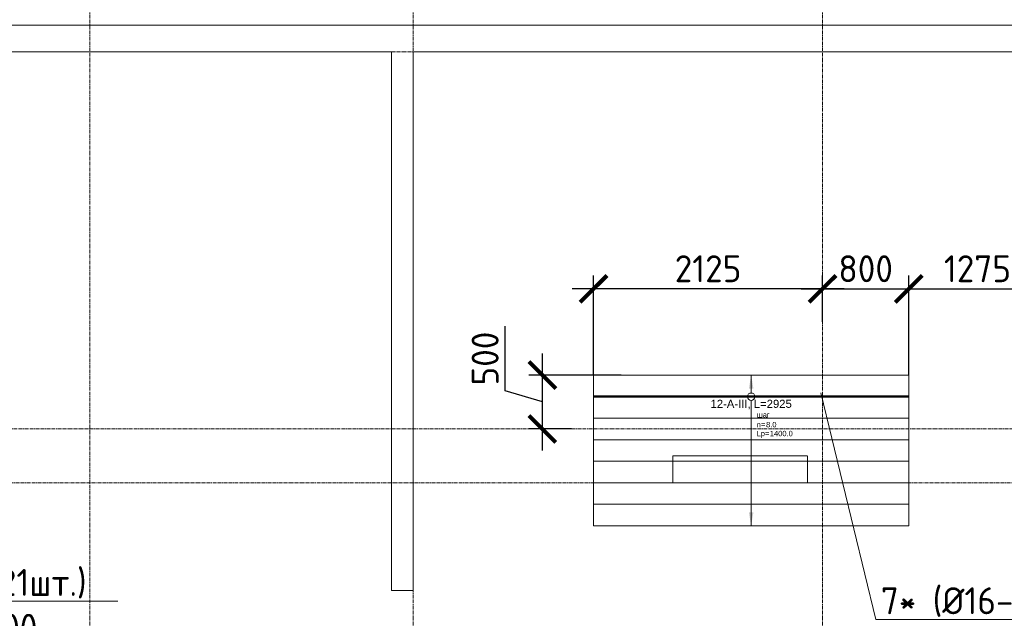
# Model space of a CAD drawing. Header units: millimetres. Extents: x -56135 to 1694203, y -446411 to -23139.
# Tile 106 of 256: x 606919 to 616056, y -111558 to -105999. Entities that reach past the tile are written whole.
import ezdxf
from ezdxf import colors
from ezdxf.entities.mleader import LeaderData, LeaderLine
from ezdxf.enums import TextEntityAlignment as Align
from ezdxf.math import Vec2, Vec3

# ---------------------------------------------------------------- set-up
doc = ezdxf.new("R2010")
doc.units = ezdxf.units.MM
doc.set_wipeout_variables(frame=1)
for name, pattern in [('01 Штриховая _4 мм_', [6, 3.5, -2.5]), ('______5', [1100, 800, -100, 100, -100]), ('GOST2.303 4', [7, 5, -2, 0]), ('осевая', [50.8, 31.75, -6.35, 6.35, -6.35])]:
    doc.linetypes.add(name, pattern=pattern)
for name, color, linetype, lineweight in [('АрмСтер', 2, 'Continuous', 50), ('контур распр. стерхней', 2, 'GOST2.303 4', 20), ('Оси', 40, '______5', 18), ('подоснова', 151, 'Continuous', 5), ('РАЗМЕРЫ', 1, 'Continuous', 9), ('СТЕНЫ', 3, 'Continuous', 30)]:
    doc.layers.add(name, color=color, linetype=linetype, lineweight=lineweight)
doc.layers.add('АрмСтер_атрибуты', color=2, linetype='Continuous', lineweight=0, plot=False)
doc.layers.add('АрмСтер_невид', color=8, linetype='Continuous', lineweight=0, plot=False)
doc.styles.add('GOST-2.304_Type-B', font='GOST_Common.ttf')
doc.styles.get("Standard").update_dxf_attribs({"font": 'arial.ttf'})
doc.styles.add('Аннотативный', font='arial.ttf')
doc.dimstyles.new('СПДС', dxfattribs={"dimscale": 100, "dimtxt": 2.5, "dimasz": 2.5, "dimexe": 1.25, "dimexo": 0, "dimtad": 1, "dimdec": 0, "dimtxsty": 'GOST-2.304_Type-B', "dimblk": 'ARCHTICK', "dimcen": 2.5, "dimdle": 2, "dimadec": 0, "dimazin": 2, "dimtfac": 0.75, "dimtdec": 0, "dimtmove": 1, "dimatfit": 3, "dimfxl": 1, "dimtolj": 1, "dimarcsym": 1})

# ---------------------------------------------------------------- blocks, each defined once
blk = doc.blocks.new('оси 2.2-2.3')
at = {"layer": 'Оси', "color": 16, "linetype": 'осевая', "lineweight": 0, "transparency": 33554687}
for p, q in [((508254.9, -104267.9), (508254.9, -134893.5)), ((511254.9, -104267.9), (511254.9, -134893.5)), ((515054.9, -104267.9), (515054.9, -134893.5)), ((468076.3, -106495.4), (524372.9, -106495.4)), ((468076.3, -109995.4), (524372.9, -109995.4)), ((468653.8, -110495.4), (523696.4, -110495.4))]:
    blk.add_line(p, q, dxfattribs=at)
blk = doc.blocks.new('*U104')
at = {"layer": 'АрмСтер_невид', "ltscale": 100}
for p, q in [((-1462.5, 200), (1462.5, 200)), ((-1462.5, -200), (1462.5, -200)), ((-1462.5, -400), (1462.5, -400)), ((-1462.5, -600), (1462.5, -600)), ((-1462.5, -800), (1462.5, -800)), ((-1462.5, -1000), (1462.5, -1000)), ((-1462.5, -1200), (1462.5, -1200))]:
    blk.add_line(p, q, dxfattribs=at)
at = {"layer": 'РАЗМЕРЫ'}
for p, q in [((112.5, 200), (-112.5, 200)), ((112.5, -1200), (-112.5, -1200))]:
    blk.add_line(p, q, dxfattribs=at)
at = {"layer": 'РАЗМЕРЫ', "ltscale": 15}
blk.add_line((0, -1200), (0, 200), dxfattribs=at)
at = {"layer": 'РАЗМЕРЫ'}
for points in [[(0, 200), (20.9, 74.8), (-20.9, 74.8)], [(0, -1200), (20.9, -1074.8), (-20.9, -1074.8)]]:
    blk.add_solid(points, dxfattribs=at)
at = {"layer": 'АрмСтер_атрибуты', "color": 215, "ltscale": 15, "style": 'Аннотативный'}
for s, p in [('шаг', (51.4, -194.2)), ('n=', (51.4, -285.1)), ('Lр=', (50.2, -367.8))]:
    blk.add_text(s, height=50, dxfattribs=at).set_placement(p)
at = {"layer": 'АрмСтер_атрибуты', "style": 'Аннотативный', "flags": 8}
blk.add_attdef('ПОЗ', (110, 29.6), '', height=75, dxfattribs=at)
at = {"layer": 'АрмСтер_атрибуты', "color": 215, "style": 'Аннотативный'}
for tag, p, flags in [('ШАГ', (190.9, -194.2), 10), ('КОЛ', (138, -285.1), 8), ('ШИРИНА', (172.9, -367.8), 8)]:
    blk.add_attdef(tag, p, '', height=50, dxfattribs=dict(at, flags=flags))
at = {"layer": 'АрмСтер_атрибуты', "flags": 9}
for tag, p in [('МАССА', (-1033.5, -1010.5)), ('ОБОЗНАЧЕНИЕ', (-1033.5, -1124.4))]:
    blk.add_attdef(tag, p, '', height=75, dxfattribs=at)
at = {"linetype": 'Continuous', "lineweight": 0}
blk.add_wipeout([(35, 0), (28.3, 20.6), (10.8, 33.3), (-10.8, 33.3), (-28.3, 20.6), (-35, 0), (-28.3, -20.6), (-10.8, -33.3), (10.8, -33.3), (28.3, -20.6)], dxfattribs=at)
at = {"color": 0, "linetype": 'ByBlock', "lineweight": -2, "ltscale": 100}
blk.add_line((-1462.5, 0), (1462.5, 0), dxfattribs=at)
at = {"layer": 'АрмСтер_невид', "ltscale": 100}
blk.add_line((-1462.5, 0), (1462.5, 0), dxfattribs=at)
at = {"layer": 'РАЗМЕРЫ'}
blk.add_circle((0, 0), 35, dxfattribs=at)
at = {"layer": 'АрмСтер_атрибуты', "style": 'Аннотативный', "flags": 8}
blk.add_attdef('НАИМЕНОВАНИЕ', text='', height=75, dxfattribs=at).set_placement((0, -29.3), align=Align.TOP_CENTER)
blk = doc.blocks.new('_ArchTick')
at = {"color": 0, "linetype": 'ByBlock', "const_width": 0.15}
blk.add_lwpolyline([(-0.5, -0.5), (0.5, 0.5)], dxfattribs=at)
blk = doc.blocks.new('*D1396')
at = {"layer": 'DEFPOINTS', "color": 0, "transparency": 16777216}
for p in [(611769.7, -109299.2), (612499.6, -109299.2), (612040.4, -109799.2)]:
    blk.add_point(p, dxfattribs=at)
at = {"layer": 'РАЗМЕРЫ', "color": 0, "lineweight": -2, "transparency": 16777216}
for p, q in [((611426, -109446), (611426, -108846)), ((611769.7, -109999.2), (611769.7, -109099.2)), ((612499.6, -109299.2), (611644.7, -109299.2)), ((611769.7, -109549.2), (611426, -109446)), ((612040.4, -109799.2), (611644.7, -109799.2))]:
    blk.add_line(p, q, dxfattribs=at)
at = {"layer": 'РАЗМЕРЫ', "color": 0, "lineweight": -2, "transparency": 16777216, "xscale": 250, "yscale": 250, "zscale": 250}
for p, rotation in [((611769.7, -109299.2), 90), ((611769.7, -109799.2), 270)]:
    blk.add_blockref('_ArchTick', p, dxfattribs=dict(at, rotation=rotation))
at = {"layer": 'РАЗМЕРЫ', "color": 0, "transparency": 16777216, "insert": (611238.5, -109146), "char_height": 250, "attachment_point": 5, "rotation": 90, "style": 'GOST-2.304_Type-B'}
blk.add_mtext('\\A1;500', dxfattribs=at)
blk = doc.blocks.new('*D1262')
at = {"layer": 'DEFPOINTS', "color": 0, "transparency": 16777216}
for p in [(612244.7, -108499.2), (614369.7, -108804.7), (612244.7, -109299.2)]:
    blk.add_point(p, dxfattribs=at)
at = {"layer": 'РАЗМЕРЫ', "color": 0, "lineweight": -2, "transparency": 16777216}
for p, q in [((612244.7, -109299.2), (612244.7, -108374.2)), ((614369.7, -108804.7), (614369.7, -108374.2)), ((614569.7, -108499.2), (612044.7, -108499.2))]:
    blk.add_line(p, q, dxfattribs=at)
at = {"layer": 'РАЗМЕРЫ', "color": 0, "lineweight": -2, "transparency": 16777216, "xscale": 250, "yscale": 250, "zscale": 250, "rotation": 180}
blk.add_blockref('_ArchTick', (612244.7, -108499.2), dxfattribs=at)
at = {"layer": 'РАЗМЕРЫ', "color": 0, "lineweight": -2, "transparency": 16777216, "xscale": 250, "yscale": 250, "zscale": 250}
blk.add_blockref('_ArchTick', (614369.7, -108499.2), dxfattribs=at)
at = {"layer": 'РАЗМЕРЫ', "color": 0, "transparency": 16777216, "insert": (613307.2, -108311.7), "char_height": 250, "attachment_point": 5, "style": 'GOST-2.304_Type-B'}
blk.add_mtext('\\A1;2125', dxfattribs=at)
blk = doc.blocks.new('*D1397')
at = {"layer": 'DEFPOINTS', "color": 0, "transparency": 16777216}
for p in [(615169.7, -108499.2), (614369.7, -108804.7), (615169.7, -109299.2)]:
    blk.add_point(p, dxfattribs=at)
at = {"layer": 'РАЗМЕРЫ', "color": 0, "lineweight": -2, "transparency": 16777216}
for p, q in [((614369.7, -108804.7), (614369.7, -108374.2)), ((615169.7, -109299.2), (615169.7, -108374.2)), ((614169.7, -108499.2), (615369.7, -108499.2))]:
    blk.add_line(p, q, dxfattribs=at)
at = {"layer": 'РАЗМЕРЫ', "color": 0, "lineweight": -2, "transparency": 16777216, "xscale": 250, "yscale": 250, "zscale": 250, "rotation": 180}
blk.add_blockref('_ArchTick', (614369.7, -108499.2), dxfattribs=at)
at = {"layer": 'РАЗМЕРЫ', "color": 0, "lineweight": -2, "transparency": 16777216, "xscale": 250, "yscale": 250, "zscale": 250}
blk.add_blockref('_ArchTick', (615169.7, -108499.2), dxfattribs=at)
at = {"layer": 'РАЗМЕРЫ', "color": 0, "transparency": 16777216, "insert": (614769.7, -108311.7), "char_height": 250, "attachment_point": 5, "style": 'GOST-2.304_Type-B'}
blk.add_mtext('\\A1;800', dxfattribs=at)
blk = doc.blocks.new('*D1263')
at = {"layer": 'DEFPOINTS', "color": 0, "transparency": 16777216}
for p in [(616444.7, -108499.2), (615169.7, -109299.2), (616444.7, -109329.5)]:
    blk.add_point(p, dxfattribs=at)
at = {"layer": 'РАЗМЕРЫ', "color": 0, "lineweight": -2, "transparency": 16777216}
for p, q in [((615169.7, -109299.2), (615169.7, -108374.2)), ((616444.7, -109329.5), (616444.7, -108374.2)), ((614969.7, -108499.2), (616644.7, -108499.2))]:
    blk.add_line(p, q, dxfattribs=at)
at = {"layer": 'РАЗМЕРЫ', "color": 0, "lineweight": -2, "transparency": 16777216, "xscale": 250, "yscale": 250, "zscale": 250, "rotation": 180}
blk.add_blockref('_ArchTick', (615169.7, -108499.2), dxfattribs=at)
at = {"layer": 'РАЗМЕРЫ', "color": 0, "lineweight": -2, "transparency": 16777216, "xscale": 250, "yscale": 250, "zscale": 250}
blk.add_blockref('_ArchTick', (616444.7, -108499.2), dxfattribs=at)
at = {"layer": 'РАЗМЕРЫ', "color": 0, "transparency": 16777216, "insert": (615807.2, -108311.7), "char_height": 250, "attachment_point": 5, "style": 'GOST-2.304_Type-B'}
blk.add_mtext('\\A1;1275', dxfattribs=at)
blk = doc.blocks.new('_None')
blk = doc.blocks.new('стены  тп')
at = {"layer": 'СТЕНЫ', "color": 251, "linetype": '01 Штриховая _4 мм_', "lineweight": 0, "true_color": 0x636466}
for p, q in [((589762.3, -316375.7, 3100), (542387.3, -316375.7, 3100)), ((569712.1, -316625.7, 3100), (579312.1, -316625.7, 3100)), ((579312.1, -316625.7, 3100), (579312.1, -317375.7, 3100)), ((579312.5, -316625.7, 3100), (579312.5, -321625.7, 3100)), ((579512.3, -316625.7, 3100), (585085.9, -316625.7, 3100)), ((579512.3, -317375.7, 3100), (579512.3, -316625.7, 3100)), ((579512.3, -321625.7, 3100), (579512.3, -316625.7, 3100)), ((582172.1, -320375.7, 3100), (581922.1, -320375.7, 3100)), ((581922.1, -320375.7, 3100), (581922.1, -320625.7, 3100)), ((582172.3, -320375.7, 3100), (582172.1, -320375.7, 3100)), ((582292.1, -320375.7, 3100), (582172.3, -320375.7, 3100)), ((583172.3, -320375.7, 3100), (582292.1, -320375.7, 3100)), ((583172.3, -320495.7, 3100), (583172.3, -320375.7, 3100)), ((583172.3, -320625.7, 3100), (583172.3, -320495.7, 3100)), ((581922.1, -320625.7, 3100), (582172.3, -320625.7, 3100)), ((582172.3, -320625.7, 3100), (582292.3, -320625.7, 3100)), ((582292.3, -320625.7, 3100), (583172.3, -320625.7, 3100)), ((579312.5, -321625.7, 3100), (579512, -321625.7, 3100))]:
    blk.add_line(p, q, dxfattribs=at)
at = {"layer": 'СТЕНЫ', "color": 251, "linetype": '01 Штриховая _4 мм_', "lineweight": 0, "true_color": 0x636466, "transparency": 33554687}
for p, q in [((579312.3, -320375.7, 3100), (579312.3, -321625.7, 3100)), ((579512.3, -321625.7, 3100), (579512.3, -320375.7, 3100)), ((579312.3, -321625.7, 3100), (579512.3, -321625.7, 3100)), ((579512.3, -321625.7, 3100), (579312.3, -321625.7, 3100))]:
    blk.add_line(p, q, dxfattribs=at)

msp = doc.modelspace()

# ---------------------------------------------------------------- linework, layer by layer
at = {"layer": 'контур распр. стерхней', "linetype": '01 Штриховая _4 мм_'}
msp.add_lwpolyline([(615169.7, -110699.2), (612244.7, -110699.2), (612244.7, -109299.2), (615169.7, -109299.2)], close=True, dxfattribs=at)

# ---------------------------------------------------------------- block references
at = {"layer": 'РАЗМЕРЫ', "color": 1}
msp.add_blockref('оси 2.2-2.3', (99314.8, 196.2), dxfattribs=at)

# ---------------------------------------------------------------- leaders
at = {"layer": 'подоснова', "color": 6, "ltscale": 0.3}
ml = msp.add_multileader_mtext('Standard', dxfattribs=at)
ml.set_content('1* (%%C25-21шт.)\\Pшаг 100', color=6, style='GOST-2.304_Type-B')
ml.set_leader_properties(color=256, linetype='ByLayer', lineweight=15)
ml.set_arrow_properties(name='NONE')
ml.build(insert=Vec2(0, 0))
ml.multileader.update_dxf_attribs({"text_left_attachment_type": 6, "text_right_attachment_type": 6, "dogleg_length": 0.1, "arrow_head_size": 18})
ctx = ml.context
ctx.base_point, ctx.char_height, ctx.arrow_head_size, ctx.landing_gap_size, ctx.plane_origin = Vec3(605446.3, -111399.5), 250, 18, 20, Vec3(596661.2, -110915.4)
ctx.left_attachment, ctx.right_attachment, ctx.text_align_type = 6, 6, 1
notes = []
notes.append((ctx, [(0, (1, 1, 0), (605446.2, -111399.5), (1, 0), 0.1, [(0, [(605118, -113265.9)], 0, [])])]))
ctx.mtext.insert, ctx.mtext.alignment, ctx.mtext.flow_direction = Vec3(606519.7, -111099.5), 2, 5
for ctx, leaders in notes:
    for number, flags, end, landing, length, lines in leaders:
        leader = LeaderData()
        leader.index, (leader.has_last_leader_line, leader.has_dogleg_vector, leader.attachment_direction) = number, flags
        leader.last_leader_point, leader.dogleg_vector, leader.dogleg_length = Vec3(end), Vec3(landing), length
        for number, points, colour, breaks in lines:
            line = LeaderLine()
            line.index, line.vertices, line.color, line.breaks = number, Vec3.list(points), colors.encode_raw_color(colour), breaks
            leader.lines.append(line)
        ctx.leaders.append(leader)

# ---------------------------------------------------------------- next in the draw order: block references
at = {"layer": 'АрмСтер', "ltscale": 15}
ref = msp.add_blockref('*U104', (613707.2, -109499.2), dxfattribs=at)
ref.add_attrib('НАИМЕНОВАНИЕ', '12-A-III, L=2925', dxfattribs={"layer": 'АрмСтер_атрибуты', "height": 75, "style": 'Аннотативный', "flags": 8}).set_placement((613707.2, -109528.5), align=Align.TOP_CENTER)
ref.add_attrib('КОЛ', '8.0', (613845.3, -109784.3), dxfattribs={"layer": 'АрмСтер_атрибуты', "color": 215, "height": 50, "style": 'Аннотативный', "flags": 8})
ref.add_attrib('ШИРИНА', '1400.0', (613880.1, -109867), dxfattribs={"layer": 'АрмСтер_атрибуты', "color": 215, "height": 50, "style": 'Аннотативный', "flags": 8})

# ---------------------------------------------------------------- next in the draw order: block references
at = {"layer": 'РАЗМЕРЫ'}
msp.add_blockref('стены  тп', (31057, 210326.6, -3100), dxfattribs=at)

# ---------------------------------------------------------------- next in the draw order: dimensions: what is measured, and where the dimension line sits
at = {"layer": 'РАЗМЕРЫ', "color": 1}
for base, p1, p2, picture, middle in [((612244.7, -108499.2), (614369.7, -108804.7), (612244.7, -109299.2), '*D1262', (613307.2, -108311.7)), ((615169.7, -108499.2), (614369.7, -108804.7), (615169.7, -109299.2), '*D1397', (614769.7, -108311.7)), ((616444.7, -108499.2), (615169.7, -109299.2), (616444.7, -109329.5), '*D1263', (615807.2, -108311.7))]:
    dim = msp.add_linear_dim(base=base, p1=p1, p2=p2, dimstyle='СПДС', dxfattribs=at)
    dim.commit()
    dim.dimension.update_dxf_attribs({"geometry": picture, "text_midpoint": middle})
dim = msp.add_linear_dim(base=(611769.7, -109299.2), p1=(612040.4, -109799.2), p2=(612499.6, -109299.2), angle=90, dimstyle='СПДС', dxfattribs=at)
dim.commit()
dim.dimension.update_dxf_attribs({"geometry": '*D1396', "text_midpoint": (611238.5, -109383.5)})

# ---------------------------------------------------------------- next in the draw order: leaders
at = {"layer": 'подоснова', "color": 6, "ltscale": 0.3}
ml = msp.add_multileader_mtext('Standard', dxfattribs=at)
ml.set_content('7* (%%C16-15шт.)\\Pшаг 100', color=6, style='GOST-2.304_Type-B')
ml.set_leader_properties(color=256, linetype='ByLayer', lineweight=15)
ml.set_arrow_properties(name='NONE')
ml.build(insert=Vec2(0, 0))
ml.multileader.update_dxf_attribs({"text_left_attachment_type": 6, "text_right_attachment_type": 6, "dogleg_length": 0.1, "arrow_head_size": 18})
ctx = ml.context
ctx.base_point, ctx.char_height, ctx.arrow_head_size, ctx.landing_gap_size, ctx.plane_origin = Vec3(614865.6, -111569.9), 250, 18, 20, Vec3(605907.6, -107079.1)
ctx.left_attachment, ctx.right_attachment, ctx.text_align_type = 6, 6, 1
notes = []
notes.append((ctx, [(0, (1, 1, 0), (614865.5, -111569.9), (1, 0), 0.1, [(0, [(614353.6, -109462.9)], 0, [])])]))
ctx.mtext.insert, ctx.mtext.alignment, ctx.mtext.flow_direction = Vec3(615938.4, -111269.9), 2, 5
for ctx, leaders in notes:
    for number, flags, end, landing, length, lines in leaders:
        leader = LeaderData()
        leader.index, (leader.has_last_leader_line, leader.has_dogleg_vector, leader.attachment_direction) = number, flags
        leader.last_leader_point, leader.dogleg_vector, leader.dogleg_length = Vec3(end), Vec3(landing), length
        for number, points, colour, breaks in lines:
            line = LeaderLine()
            line.index, line.vertices, line.color, line.breaks = number, Vec3.list(points), colors.encode_raw_color(colour), breaks
            leader.lines.append(line)
        ctx.leaders.append(leader)

doc.saveas('drawing.dxf')
